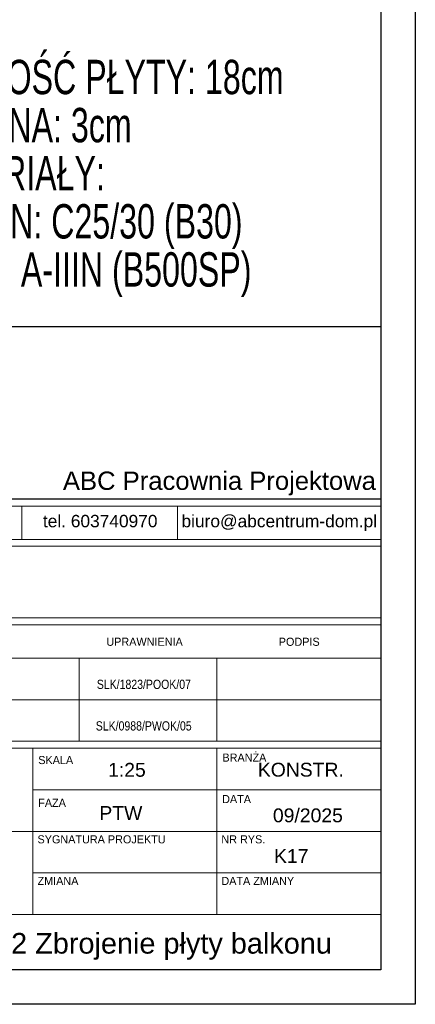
# Model space of a CAD drawing. Header units: millimetres. Extents: x 4862 to 12592, y -1539 to -726.
# Tile 22 of 40: x 9062 to 9206, y -1539 to -1180. Entities that reach past the tile are written whole.
import ezdxf
from ezdxf.enums import TextEntityAlignment as Align

# ---------------------------------------------------------------- set-up
doc = ezdxf.new("R2010")
doc.units = ezdxf.units.MM
doc.header["$LTSCALE"] = 25
doc.layers.add('$TD_AUDIT_GENERATED_(3680)', color=7, linetype='Continuous', lineweight=18)
doc.layers.add('A-TABELKA', color=7, linetype='Continuous', lineweight=18)
for name, color, linetype in [('BA_ram', 2, 'Continuous'), ('BZ_txg', 3, 'Continuous'), ('Warstwa 1', 7, 'Continuous')]:
    doc.layers.add(name, color=color, linetype=linetype)
doc.styles.add('BIKTG', font='bikromsw.shx', dxfattribs={"width": 0.8})
doc.styles.add('olo-2', font='arial.ttf')
doc.styles.add('olo1', font='ISI-ROMANS_PL.SHX', dxfattribs={"height": 18})
doc.styles.add('SN1', font='arial.ttf', dxfattribs={"height": 1})

msp = doc.modelspace()

# ---------------------------------------------------------------- linework, layer by layer
at = {"layer": '$TD_AUDIT_GENERATED_(3680)', "color": 7}
for p, q in [((9062.75, -1357.3), (9062.75, -1369.46)), ((9119.32, -1357.3), (9119.32, -1369.46)), ((8893.39, -1371.9), (9193.38, -1371.9)), ((9193.38, -1398.02), (9193.38, -1371.9)), ((8893.39, -1398.02), (9193.38, -1398.02)), ((8893.39, -1400.54), (9193.38, -1400.54)), ((9193.38, -1442.89), (9193.38, -1400.54)), ((8893.39, -1412.64), (9193.38, -1412.64)), ((8893.39, -1412.64), (9193.38, -1412.64)), ((9133.66, -1442.89), (9133.66, -1412.64)), ((8893.39, -1427.77), (9193.38, -1427.77)), ((8893.45, -1427.77), (9193.38, -1427.77)), ((8949.39, -1427.77), (9193.38, -1427.77)), ((8893.39, -1442.89), (9193.38, -1442.89)), ((8893.39, -1442.89), (9193.38, -1442.89)), ((8893.39, -1445.42), (9193.38, -1445.42)), ((9066.78, -1505.92), (9066.78, -1445.42)), ((9133.66, -1505.92), (9133.66, -1445.42)), ((9193.38, -1526.09), (9193.38, -1445.42)), ((9066.78, -1460.54), (9193.38, -1460.54)), ((8893.39, -1475.67), (9073.95, -1475.67)), ((9073.95, -1475.67), (9193.38, -1475.67)), ((9066.78, -1490.79), (9193.38, -1490.79)), ((8893.39, -1505.92), (9193.38, -1505.92)), ((8893.39, -1526.09), (9193.38, -1526.09))]:
    msp.add_line(p, q, dxfattribs=at)
at = {"layer": '$TD_AUDIT_GENERATED_(3680)', "color": 7, "ltscale": 100}
msp.add_line((9083.56, -1442.89), (9083.56, -1412.64), dxfattribs=at)
at = {"layer": '$TD_AUDIT_GENERATED_(3680)', "color": 7}
msp.add_lwpolyline([(8893.39, -1357.3), (9193.38, -1357.3), (9193.38, -1369.46), (8893.39, -1369.46)], close=True, dxfattribs=at)
at = {"layer": 'BA_ram', "color": 1}
msp.add_lwpolyline([(7955.88, -1538.59), (7955.88, -796.09), (9205.88, -796.09), (9205.88, -1538.59)], close=True, dxfattribs=at)
at = {"layer": 'BA_ram'}
msp.add_lwpolyline([(8005.88, -1526.09), (8005.88, -808.59), (9193.38, -808.59), (9193.38, -1526.09)], close=True, dxfattribs=at)
at = {"layer": 'Warstwa 1'}
msp.add_lwpolyline([(8893.39, -1291.96), (9193.39, -1291.96), (9193.39, -1354.85), (8893.39, -1354.85)], close=True, dxfattribs=at)

# ---------------------------------------------------------------- texts
at = {"layer": '$TD_AUDIT_GENERATED_(3680)', "color": 7, "style": 'olo1'}
for s, height, p in [('UPRAWNIENIA', 2.9457, (9093.49, -1408.15)), ('PODPIS', 2.946, (9156.21, -1408.16)), ('BRANŻA', 2.946, (9135.71, -1450.29)), ('SKALA', 2.946, (9068.71, -1451.19)), ('FAZA', 2.946, (9068.71, -1466.75)), ('DATA', 2.946, (9135.6, -1465.4)), ('SYGNATURA PROJEKTU', 2.9457, (9068.44, -1480.04)), ('NR RYS.', 2.946, (9135.33, -1480.04)), ('ZMIANA', 2.946, (9068.44, -1495.17)), ('DATA ZMIANY', 2.9457, (9135.33, -1495.17))]:
    msp.add_text(s, height=height, dxfattribs=at).set_placement(p)
at = {"layer": 'A-TABELKA', "color": 7, "linetype": 'Continuous', "style": 'olo1', "width": 0.85}
for s, p in [('SLK/1823/POOK/07', (9107.14, -1422.1)), ('SLK/0988/PWOK/05', (9107.08, -1437.23))]:
    msp.add_text(s, height=3.3665, dxfattribs=at).set_placement(p, align=Align.MIDDLE)
at = {"layer": 'A-TABELKA', "color": 7, "linetype": 'Continuous', "style": 'olo-2'}
for s, height, p in [('1:25', 5.042, (9100.97, -1453.28)), ('KONSTR.', 5.042, (9164.24, -1453.23)), ('PTW', 5.042, (9098.76, -1468.98)), ('K17', 5.042, (9160.75, -1484.65)), ('Poz. 3.5.2, Poz. 4.5.2, Poz. 6.6.2 Zbrojenie płyty balkonu', 7.5144, (9043.38, -1517.32))]:
    msp.add_text(s, height=height, dxfattribs=at).set_placement(p, align=Align.MIDDLE)
msp.add_text('09/2025', height=5.042, dxfattribs=at).set_placement((9154.08, -1472.37))
at = {"layer": 'BZ_txg', "insert": (9023.38, -1194.96), "char_height": 12.5, "width": 219.1519, "attachment_point": 1, "line_spacing_factor": 0.84, "style": 'BIKTG'}
msp.add_mtext('{\\Fbikromsw.shx|c1;\\W0.7;GRUBOŚĆ PŁYTY: 18cm\\P\\Fbikromsw.shx|c238;OTULINA: 3cm\\PMATERIAŁY:\\P BETON: C25/30 (B30)\\P STAL: A-IIIN (B500SP)}', dxfattribs=at)
at = {"layer": 'Warstwa 1', "color": 160, "style": 'SN1'}
msp.add_text('ul. Roosevelta 59/11      41-800  Zabrze     tel. 609228618        tel. 603740970     biuro@abcentrum-dom.pl', height=4.50867, dxfattribs=at).set_placement((8895.36, -1365.03))
at = {"layer": 'Warstwa 1', "color": 160, "insert": (9077.69, -1344.76), "char_height": 4.5086, "width": 370.2376, "attachment_point": 1, "line_spacing_factor": 1.490392, "style": 'SN1'}
msp.add_mtext('{\\H1.4786x;ABC Pracownia Projektowa\\P}', dxfattribs=at)

doc.saveas('drawing.dxf')
